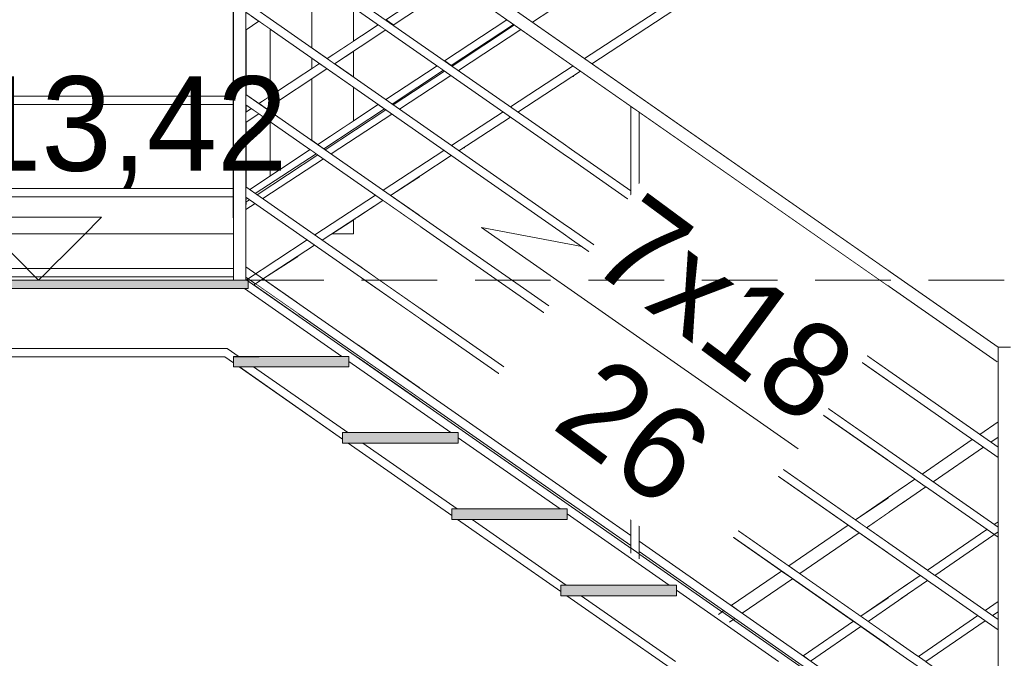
# Model space of a CAD drawing. Header units: millimetres. Extents: x 16408 to 39505, y -6861 to 26364.
# Tile 78 of 85: x 28852 to 31196, y 12517 to 14036. Entities that reach past the tile are written whole.
import ezdxf

# ---------------------------------------------------------------- set-up
doc = ezdxf.new("R2010")
doc.units = ezdxf.units.MM
doc.header["$MEASUREMENT"] = 0
doc.linetypes.add('Przerywana gęsta', pattern=[270, 180, -90])
doc.linetypes.add('Wipeout_Contour', pattern=[1000, 0, -1000])
for name, color, linetype, lineweight in [('0_Nr_pióra__1', 7, 'Continuous', 13), ('0_Nr_pióra__103', 7, 'Continuous', 5), ('0_Nr_pióra__7', 7, 'Continuous', 20), ('inw_schody zewnętrzne_Nr_pióra__103', 7, 'Continuous', 5)]:
    doc.layers.add(name, color=color, linetype=linetype, lineweight=lineweight)
doc.layers.add('inw_schody zewnętrzne', color=7, linetype='Continuous')
doc.layers.add('inw_ściany zewnętrzne_Nr_pióra__61', color=7, linetype='Continuous', lineweight=13, true_color=0x6a6a6a)
doc.styles.add('STYL_AUTOMATYCZNY_1', font='txt')

# ---------------------------------------------------------------- blocks, each defined once
blk = doc.blocks.new('Wymiary_13_4', base_point=(28896.6, 13416.4))
at = {"layer": '0_Nr_pióra__1', "color": 7, "linetype": 'Continuous', "lineweight": 13}
for p, q in [((28896.6, 13416.4), (28746.6, 13566.4)), ((28746.6, 13566.4), (29046.6, 13566.4)), ((29046.6, 13566.4), (28896.6, 13416.4))]:
    blk.add_line(p, q, dxfattribs=at)
at = {"layer": '0_Nr_pióra__1', "color": 7, "lineweight": 13, "insert": (28560.3, 13634.8), "char_height": 225, "attachment_point": 7, "style": 'STYL_AUTOMATYCZNY_1'}
blk.add_mtext('\\A1;{\\pql;\\fCentury Gothic|b0|i0|c238|p34;+13,42}', dxfattribs=at)

msp = doc.modelspace()

# ---------------------------------------------------------------- linework, layer by layer
at = {"layer": '0_Nr_pióra__103', "color": 7, "linetype": 'Continuous', "lineweight": 5}
for p, q in [((29346, 13253.8), (28472.7, 13253.8)), ((29340, 13233.8), (28472.7, 13233.8)), ((29360.4, 13219.6), (29340, 13233.8)), ((29360.4, 13235), (29360.4, 13210))]:
    msp.add_line(p, q, dxfattribs=at)

# ---------------------------------------------------------------- wipeouts: each hides what was drawn before it
at = {"color": 254, "linetype": 'Wipeout_Contour', "lineweight": 0, "ltscale": 99654.669937}
msp.add_wipeout([(30170.4, 13903.1), (30167.8, 13901.4), (30170.4, 13901.4)], dxfattribs=at)
at = {"color": 254, "linetype": 'Wipeout_Contour', "lineweight": 0, "ltscale": 98732.920555}
msp.add_wipeout([(29907.8, 13731.4), (29910.4, 13731.4), (29910.4, 13733.1)], dxfattribs=at)
at = {"color": 254, "linetype": 'Wipeout_Contour', "lineweight": 0, "ltscale": 135217.365815}
msp.add_wipeout([(31408.5, 13236.3), (30950.4, 12920.8), (30950.4, 12884.4), (31408.5, 13199.9)], dxfattribs=at)
at = {"color": 254, "linetype": 'Wipeout_Contour', "lineweight": 0, "ltscale": 193769.72143}
msp.add_wipeout([(29408.7, 13210), (29375.4, 13210), (29375.4, 13209.1), (29620.4, 13038.2), (29620.4, 13053.6), (29632.9, 13053.6)], dxfattribs=at)
at = {"color": 254, "linetype": 'Wipeout_Contour', "lineweight": 0, "ltscale": 130909.875251}
msp.add_wipeout([(29547.1, 13710.7), (29646.4, 13775.6), (29646.4, 14191), (29547.1, 14191)], dxfattribs=at).dxf.layer = 'inw_schody zewnętrzne'
at = {"color": 254, "linetype": 'Wipeout_Contour', "lineweight": 0, "ltscale": 193632.359343}
msp.add_wipeout([(28745.3, 14136.4), (28745.3, 13526.4), (29375.4, 13526.4), (29375.4, 13598.4), (29447.9, 13645.8), (29447.9, 14136.4)], dxfattribs=at).dxf.layer = 'inw_schody zewnętrzne'
at = {"color": 254, "linetype": 'Wipeout_Contour', "lineweight": 0, "ltscale": 97725.201146}
msp.add_wipeout([(29594.3, 13526.4), (29646.4, 13526.4), (29646.4, 13560.5)], dxfattribs=at).dxf.layer = 'inw_schody zewnętrzne'
at = {"color": 254, "linetype": 'Wipeout_Contour', "lineweight": 0, "ltscale": 129467.511009}
msp.add_wipeout([(29408.9, 13405.2), (29514.8, 13331.3), (29514.8, 13416.4), (29426, 13416.4)], dxfattribs=at).dxf.layer = 'inw_schody zewnętrzne'
at = {"color": 254, "linetype": 'Wipeout_Contour', "lineweight": 0, "ltscale": 130281.689327}
msp.add_wipeout([(29658.2, 13231.3), (29805.1, 13128.7), (29805.1, 13416.4), (29658.2, 13416.4)], dxfattribs=at).dxf.layer = 'inw_schody zewnętrzne'

# ---------------------------------------------------------------- next in the draw order: wipeouts: each hides what was drawn before it
at = {"color": 254, "linetype": 'Wipeout_Contour', "lineweight": 0, "ltscale": 96949.483105}
msp.add_wipeout([(29375.4, 13404.5), (29375.4, 13235), (29618.3, 13235)], dxfattribs=at)
at = {"color": 254, "linetype": 'Wipeout_Contour', "lineweight": 0, "ltscale": 162123.333126}
msp.add_wipeout([(29408.7, 13210), (29632.9, 13053.6), (29878.3, 13053.6), (29635.4, 13223.1), (29635.4, 13210)], dxfattribs=at)
at = {"color": 254, "linetype": 'Wipeout_Contour', "lineweight": 0, "ltscale": 162384.960671}
msp.add_wipeout([(29668.7, 13028.6), (29634.1, 13028.6), (29880.4, 12856.7), (29880.4, 12872.1), (29892.9, 12872.1)], dxfattribs=at)
at = {"color": 254, "linetype": 'Wipeout_Contour', "lineweight": 0, "ltscale": 130639.691716}
msp.add_wipeout([(29805.1, 13664.3), (29658.2, 13568.2), (29658.2, 13416.4), (29805.1, 13416.4)], dxfattribs=at).dxf.layer = 'inw_schody zewnętrzne'
at = {"color": 254, "linetype": 'Wipeout_Contour', "lineweight": 0, "ltscale": 127243.957909}
msp.add_wipeout([(28762.8, 13526.4), (28762.8, 13416.4), (28872.5, 13416.4), (28872.5, 13526.4)], dxfattribs=at).dxf.layer = 'inw_schody zewnętrzne'
at = {"color": 254, "linetype": 'Wipeout_Contour', "lineweight": 0, "ltscale": 97205.830699}
msp.add_wipeout([(29514.8, 13474.5), (29426, 13416.4), (29514.8, 13416.4)], dxfattribs=at).dxf.layer = 'inw_schody zewnętrzne'

# ---------------------------------------------------------------- next in the draw order: wipeouts: each hides what was drawn before it
at = {"color": 254, "linetype": 'Wipeout_Contour', "lineweight": 0, "ltscale": 97811.364155}
msp.add_wipeout([(29647.8, 13561.4), (29650.4, 13561.4), (29650.4, 13563.1)], dxfattribs=at)
at = {"color": 254, "linetype": 'Wipeout_Contour', "lineweight": 0, "ltscale": 162949.345217}
msp.add_wipeout([(29668.7, 13028.6), (29892.9, 12872.1), (30138.3, 12872.1), (29895.4, 13041.6), (29895.4, 13028.6)], dxfattribs=at)
at = {"color": 254, "linetype": 'Wipeout_Contour', "lineweight": 0, "ltscale": 163221.819938}
msp.add_wipeout([(29894.1, 12847.1), (30140.4, 12675.3), (30140.4, 12690.7), (30152.9, 12690.7), (29928.7, 12847.1)], dxfattribs=at)
at = {"color": 254, "linetype": 'Wipeout_Contour', "lineweight": 0, "ltscale": 127654.275137}
msp.add_wipeout([(28872.5, 13526.4), (28872.5, 13416.4), (28989.2, 13416.4), (28989.2, 13526.4)], dxfattribs=at).dxf.layer = 'inw_schody zewnętrzne'

# ---------------------------------------------------------------- next in the draw order: linework, layer by layer
at = {"layer": 'inw_schody zewnętrzne_Nr_pióra__103', "color": 7, "linetype": 'Continuous', "lineweight": 5}
msp.add_line((28762.8, 13526.4), (28872.5, 13526.4), dxfattribs=at)

# ---------------------------------------------------------------- next in the draw order: wipeouts: each hides what was drawn before it
at = {"color": 254, "linetype": 'Wipeout_Contour', "lineweight": 0, "ltscale": 163786.534729}
msp.add_wipeout([(30155.4, 12847.1), (29928.7, 12847.1), (30152.9, 12690.7), (30398.3, 12690.7), (30155.4, 12860.2)], dxfattribs=at)
at = {"color": 254, "linetype": 'Wipeout_Contour', "lineweight": 0, "ltscale": 164069.727269}
msp.add_wipeout([(30188.7, 12665.7), (30154.1, 12665.7), (30400.4, 12493.9), (30400.4, 12509.3), (30412.9, 12509.3)], dxfattribs=at)
at = {"color": 254, "linetype": 'Wipeout_Contour', "lineweight": 0, "ltscale": 128089.160112}
msp.add_wipeout([(28989.2, 13526.4), (28989.2, 13416.4), (29112.3, 13416.4), (29112.3, 13526.4)], dxfattribs=at).dxf.layer = 'inw_schody zewnętrzne'

# ---------------------------------------------------------------- next in the draw order: linework, layer by layer
at = {"layer": 'inw_schody zewnętrzne_Nr_pióra__103', "color": 7, "linetype": 'Continuous', "lineweight": 5}
msp.add_line((28872.5, 13526.4), (28989.2, 13526.4), dxfattribs=at)

# ---------------------------------------------------------------- next in the draw order: wipeouts: each hides what was drawn before it
at = {"color": 254, "linetype": 'Wipeout_Contour', "lineweight": 0, "ltscale": 164634.73102}
msp.add_wipeout([(30415.4, 12665.7), (30188.7, 12665.7), (30412.9, 12509.3), (30658.3, 12509.3), (30415.4, 12678.8)], dxfattribs=at)
at = {"color": 254, "linetype": 'Wipeout_Contour', "lineweight": 0, "ltscale": 128546.798592}
msp.add_wipeout([(29112.3, 13526.4), (29112.3, 13416.4), (29241.3, 13416.4), (29241.3, 13526.4)], dxfattribs=at).dxf.layer = 'inw_schody zewnętrzne'

# ---------------------------------------------------------------- next in the draw order: linework, layer by layer
at = {"layer": 'inw_schody zewnętrzne_Nr_pióra__103', "color": 7, "linetype": 'Continuous', "lineweight": 5}
msp.add_line((28989.2, 13526.4), (29112.3, 13526.4), dxfattribs=at)

# ---------------------------------------------------------------- next in the draw order: wipeouts: each hides what was drawn before it
at = {"color": 254, "linetype": 'Wipeout_Contour', "lineweight": 0, "ltscale": 161323.350585}
msp.add_wipeout([(29241.3, 13526.4), (29241.3, 13416.4), (29375.4, 13416.4), (29375.4, 13428.6), (29375.4, 13526.4)], dxfattribs=at).dxf.layer = 'inw_schody zewnętrzne'

# ---------------------------------------------------------------- next in the draw order: linework, layer by layer
at = {"layer": 'inw_schody zewnętrzne_Nr_pióra__103', "color": 7, "linetype": 'Continuous', "lineweight": 5}
msp.add_line((29112.3, 13526.4), (29241.3, 13526.4), dxfattribs=at)

# ---------------------------------------------------------------- next in the draw order: wipeouts: each hides what was drawn before it
at = {"color": 254, "linetype": 'Wipeout_Contour', "lineweight": 0, "ltscale": 656227.896414}
msp.add_wipeout([(29375.4, 13428.6), (29375.4, 13404.5), (29618.3, 13235), (29635.4, 13235), (29635.4, 13223.1), (29878.3, 13053.6), (29895.4, 13053.6), (29895.4, 13041.6), (30138.3, 12872.1), (30155.4, 12872.1), (30155.4, 12860.2), (30398.3, 12690.7), (30415.4, 12690.7), (30415.4, 12678.8), (30658.3, 12509.3), (30675.4, 12509.3), (30675.4, 12497.3), (30918.3, 12327.9), (30935.4, 12327.9), (30935.4, 12340.1)], dxfattribs=at)

# ---------------------------------------------------------------- next in the draw order: hatches: boundary and pattern name
at = {"layer": '0_Nr_pióra__1', "linetype": 'Continuous', "lineweight": 0, "true_color": 0x000000}
for points in [[(29635.4, 13210), (29635.4, 13235), (29360.4, 13235), (29360.4, 13210)], [(29895.4, 13028.6), (29895.4, 13053.6), (29620.4, 13053.6), (29620.4, 13028.6)], [(30155.4, 12847.1), (30155.4, 12872.1), (29880.4, 12872.1), (29880.4, 12847.1)], [(30415.4, 12665.7), (30415.4, 12690.7), (30140.4, 12690.7), (30140.4, 12665.7)]]:
    msp.add_hatch(color=18, dxfattribs=at).paths.add_polyline_path(points)

# ---------------------------------------------------------------- next in the draw order: linework, layer by layer
at = {"layer": '0_Nr_pióra__103', "color": 7, "linetype": 'Continuous', "lineweight": 5}
for p, q in [((29374.6, 13233.8), (29346, 13253.8)), ((29375.4, 13210), (29375.4, 13209.1)), ((29880.4, 12872.1), (29880.4, 12847.1)), ((30140.4, 12675.3), (29894.1, 12847.1)), ((30152.9, 12690.7), (29928.7, 12847.1)), ((30140.4, 12690.7), (30140.4, 12665.7))]:
    msp.add_line(p, q, dxfattribs=at)

# ---------------------------------------------------------------- next in the draw order: wipeouts: each hides what was drawn before it
at = {"color": 254, "linetype": 'Wipeout_Contour', "lineweight": 0, "ltscale": 166648.602286}
msp.add_wipeout([(29390.4, 14506.2), (29390.4, 14469.6), (30918.2, 13403.5), (30920.4, 13406.6), (30920.4, 13438.6)], dxfattribs=at)
at = {"color": 254, "linetype": 'Wipeout_Contour', "lineweight": 0, "ltscale": 132154.736796}
msp.add_wipeout([(30515.3, 12621.2), (30541.6, 12602.9), (30554.4, 12611.7), (30528.2, 12630.1)], dxfattribs=at)
at = {"color": 254, "linetype": 'Wipeout_Contour', "lineweight": 0, "ltscale": 132993.587849}
msp.add_wipeout([(30717.3, 12522.5), (30734.8, 12510.2), (30854.3, 12592.5), (30836.8, 12604.7)], dxfattribs=at)
at = {"color": 254, "linetype": 'Wipeout_Contour', "lineweight": 0, "ltscale": 134210.952427}
msp.add_wipeout([(30935.4, 12262.6), (30935.4, 12238.4), (31408.5, 12564.2), (31408.5, 12588.5)], dxfattribs=at)

# ---------------------------------------------------------------- next in the draw order: linework, layer by layer
at = {"layer": '0_Nr_pióra__103', "color": 7, "linetype": 'Continuous', "lineweight": 5}
for p, q in [((30196.4, 13943.8), (31486.7, 14787.4)), ((30213.9, 13931.6), (31470.4, 14753.1)), ((30167.8, 13901.4), (30170.4, 13901.4)), ((30170.4, 13901.4), (30170.4, 13903.1))]:
    msp.add_line(p, q, dxfattribs=at)

# ---------------------------------------------------------------- next in the draw order: wipeouts: each hides what was drawn before it
at = {"color": 254, "linetype": 'Wipeout_Contour', "lineweight": 0, "ltscale": 130218.524143}
msp.add_wipeout([(29390.4, 13448.4), (29390.4, 13424), (30145.4, 12897.2), (30145.4, 12921.6)], dxfattribs=at)
at = {"color": 254, "linetype": 'Wipeout_Contour', "lineweight": 0, "ltscale": 134574.543877}
msp.add_wipeout([(30950.4, 12468.7), (31408.5, 12784.2), (31408.5, 12808.5), (30950.4, 12493)], dxfattribs=at)
at = {"color": 254, "linetype": 'Wipeout_Contour', "lineweight": 0, "ltscale": 132552.419768}
msp.add_wipeout([(30665.2, 12724.4), (30545.8, 12642.2), (30572, 12623.8), (30691.5, 12706.1)], dxfattribs=at)
at = {"color": 254, "linetype": 'Wipeout_Contour', "lineweight": 0, "ltscale": 133495.933004}
msp.add_wipeout([(30920.4, 12662.3), (30854.4, 12616.8), (30871.9, 12604.6), (30920.4, 12638)], dxfattribs=at)

# ---------------------------------------------------------------- next in the draw order: linework, layer by layer
at = {"layer": '0_Nr_pióra__103', "color": 7, "linetype": 'Continuous', "lineweight": 5}
for p, q in [((29620.4, 13053.6), (29620.4, 13028.6)), ((29895.4, 13053.6), (29620.4, 13053.6)), ((29895.4, 13053.6), (29895.4, 13028.6)), ((30138.3, 12872.1), (29895.4, 13041.6)), ((29895.4, 13028.6), (29620.4, 13028.6)), ((29880.4, 12856.7), (29634.1, 13028.6)), ((29892.9, 12872.1), (29668.7, 13028.6)), ((30991.4, 12521.2), (31132.5, 12618.4)), ((31008.9, 12509), (31150, 12606.2))]:
    msp.add_line(p, q, dxfattribs=at)

# ---------------------------------------------------------------- next in the draw order: wipeouts: each hides what was drawn before it
at = {"color": 254, "linetype": 'Wipeout_Contour', "lineweight": 0, "ltscale": 130527.959193}
msp.add_wipeout([(29390.4, 13614), (30145.4, 13087.2), (30145.4, 13111.6), (29390.4, 13638.4)], dxfattribs=at)
at = {"color": 254, "linetype": 'Wipeout_Contour', "lineweight": 0, "ltscale": 134861.874749}
msp.add_wipeout([(30950.4, 12683), (30950.4, 12658.7), (31408.5, 12974.2), (31408.5, 12998.5)], dxfattribs=at)
at = {"color": 254, "linetype": 'Wipeout_Contour', "lineweight": 0, "ltscale": 133254.74932}
msp.add_wipeout([(30823.9, 12833.7), (30682.8, 12736.6), (30709.1, 12718.2), (30850.2, 12815.4)], dxfattribs=at)

# ---------------------------------------------------------------- next in the draw order: linework, layer by layer
at = {"layer": '0_Nr_pióra__103', "color": 7, "linetype": 'Continuous', "lineweight": 5}
for p, q in [((29635.4, 13235), (29360.4, 13235)), ((29422.2, 13233.8), (29360.4, 13233.8)), ((29635.4, 13235), (29635.4, 13210)), ((29878.3, 13053.6), (29635.4, 13223.1)), ((29635.4, 13210), (29360.4, 13210)), ((29620.4, 13038.2), (29374.1, 13210)), ((29632.9, 13053.6), (29408.7, 13210)), ((31000.1, 12955.1), (31119.6, 13037.4)), ((31026.4, 12936.8), (31145.9, 13019)), ((30950.4, 12920.8), (30982.6, 12943)), ((30950.4, 12884.4), (31008.8, 12924.7)), ((31013, 12726.1), (31154.1, 12823.3)), ((30950.4, 12683), (30995.4, 12714)), ((30950.4, 12658.7), (31013, 12701.8))]:
    msp.add_line(p, q, dxfattribs=at)

# ---------------------------------------------------------------- next in the draw order: wipeouts: each hides what was drawn before it
at = {"color": 254, "linetype": 'Wipeout_Contour', "lineweight": 0, "ltscale": 130890.850805}
msp.add_wipeout([(29390.4, 13858.4), (29390.4, 13834), (30145.4, 13307.2), (30145.4, 13331.6)], dxfattribs=at)
at = {"color": 254, "linetype": 'Wipeout_Contour', "lineweight": 0, "ltscale": 134737.424616}
msp.add_wipeout([(31180.8, 12156.8), (31210.8, 12135.9), (31210.8, 13235.9), (31180.8, 13256.8)], dxfattribs=at)
at = {"color": 254, "linetype": 'Wipeout_Contour', "lineweight": 0, "ltscale": 133829.296872}
msp.add_wipeout([(30920.4, 12900.2), (30841.5, 12845.8), (30867.7, 12827.5), (30920.4, 12863.7)], dxfattribs=at)

# ---------------------------------------------------------------- next in the draw order: linework, layer by layer
at = {"layer": '0_Nr_pióra__103', "color": 7, "linetype": 'Continuous', "lineweight": 5}
for p, q in [((29408.9, 13405.2), (29553.8, 13500)), ((31180.8, 13224.9), (31180.8, 13256.8)), ((31180.8, 13256.8), (31210.8, 13256.8)), ((31180.8, 12168.8), (31180.8, 13224.9)), ((31137.2, 13049.5), (31180.8, 13079.5)), ((31163.5, 13031.1), (31180.8, 13043.1)), ((31171.7, 12835.4), (31180.8, 12841.7)), ((31030.5, 12713.9), (31180.8, 12817.4)), ((31150.1, 12630.5), (31180.8, 12651.7)), ((31167.6, 12618.3), (31180.8, 12627.4))]:
    msp.add_line(p, q, dxfattribs=at)

# ---------------------------------------------------------------- next in the draw order: wipeouts: each hides what was drawn before it
at = {"color": 254, "linetype": 'Wipeout_Contour', "lineweight": 0, "ltscale": 131258.638179}
msp.add_wipeout([(29390.4, 14078.4), (29390.4, 14054), (30145.4, 13527.2), (30145.4, 13551.6)], dxfattribs=at)
at = {"color": 254, "linetype": 'Wipeout_Contour', "lineweight": 0, "ltscale": 132217.097114}
msp.add_wipeout([(30165.4, 12883.2), (30920.4, 12356.4), (30920.4, 12380.8), (30165.4, 12907.6)], dxfattribs=at)

# ---------------------------------------------------------------- next in the draw order: linework, layer by layer
at = {"layer": '0_Nr_pióra__103', "color": 7, "linetype": 'Continuous', "lineweight": 5}
for p, q in [((29571.8, 13511.8), (29716.6, 13606.4)), ((29647.8, 13561.4), (29650.4, 13561.4)), ((29650.4, 13561.4), (29650.4, 13563.1))]:
    msp.add_line(p, q, dxfattribs=at)
at = {"layer": 'inw_schody zewnętrzne_Nr_pióra__103', "color": 7, "linetype": 'Continuous', "lineweight": 5}
for p in [(29646.4, 13560.5), (29594.3, 13526.4)]:
    msp.add_line(p, (29646.4, 13526.4), dxfattribs=at)

# ---------------------------------------------------------------- next in the draw order: wipeouts: each hides what was drawn before it
at = {"color": 254, "linetype": 'Wipeout_Contour', "lineweight": 0, "ltscale": 131580.181052}
msp.add_wipeout([(29390.4, 14244), (30145.4, 13717.2), (30145.4, 13741.6), (29390.4, 14268.4)], dxfattribs=at)
at = {"color": 254, "linetype": 'Wipeout_Contour', "lineweight": 0, "ltscale": 132509.460602}
msp.add_wipeout([(30165.4, 13097.6), (30165.4, 13073.2), (30920.4, 12546.4), (30920.4, 12570.8)], dxfattribs=at)

# ---------------------------------------------------------------- next in the draw order: linework, layer by layer
at = {"layer": '0_Nr_pióra__103', "color": 7, "linetype": 'Continuous', "lineweight": 5}
for p, q in [((30072.3, 14030.4), (31436.6, 14922.4)), ((30037.9, 13816.5), (30186.8, 13913.9)), ((29879.9, 13736.8), (30002.4, 13816.9)), ((29897.4, 13724.6), (30019.9, 13804.7)), ((29734.6, 13618.2), (29879.3, 13712.8)), ((29907.8, 13731.4), (29910.4, 13731.4)), ((29910.4, 13731.4), (29910.4, 13733.1)), ((30545.8, 12642.2), (30665.2, 12724.4)), ((30572, 12623.8), (30691.5, 12706.1)), ((30415.4, 12690.7), (30140.4, 12690.7)), ((30415.4, 12690.7), (30415.4, 12665.7)), ((30854.4, 12616.8), (30968.7, 12695.6)), ((30415.4, 12665.7), (30140.4, 12665.7)), ((30400.4, 12493.9), (30154.1, 12665.7)), ((30412.9, 12509.3), (30188.7, 12665.7)), ((30658.3, 12509.3), (30415.4, 12678.8)), ((30871.9, 12604.6), (30964.2, 12668.2)), ((30515.3, 12621.2), (30528.2, 12630.1)), ((30541.6, 12602.9), (30554.4, 12611.7)), ((30717.3, 12522.5), (30836.8, 12604.7)), ((30734.8, 12510.2), (30854.3, 12592.5))]:
    msp.add_line(p, q, dxfattribs=at)
at = {"layer": 'inw_schody zewnętrzne_Nr_pióra__103', "color": 7, "linetype": 'Continuous', "lineweight": 5}
msp.add_line((29547.1, 13969), (29547.1, 14115.8), dxfattribs=at)

# ---------------------------------------------------------------- next in the draw order: wipeouts: each hides what was drawn before it
at = {"color": 254, "linetype": 'Wipeout_Contour', "lineweight": 0, "ltscale": 130121.644267}
msp.add_wipeout([(29390.4, 14506.2), (29360.4, 14527.1), (29360.4, 13427.1), (29390.4, 13406.2)], dxfattribs=at)
at = {"color": 254, "linetype": 'Wipeout_Contour', "lineweight": 0, "ltscale": 132218.746533}
msp.add_wipeout([(30029.3, 14023.8), (29881, 13926), (29881.2, 13925.9), (30029.4, 14023.7)], dxfattribs=at)
at = {"color": 254, "linetype": 'Wipeout_Contour', "lineweight": 0, "ltscale": 131493.072982}
msp.add_wipeout([(29863.1, 13914.2), (29741.1, 13833.7), (29741.2, 13833.6), (29863.2, 13914.1)], dxfattribs=at)
at = {"color": 254, "linetype": 'Wipeout_Contour', "lineweight": 0, "ltscale": 130777.290958}
msp.add_wipeout([(29723.1, 13821.8), (29579, 13726.8), (29579.1, 13726.7), (29723.2, 13821.8)], dxfattribs=at)
at = {"color": 254, "linetype": 'Wipeout_Contour', "lineweight": 0, "ltscale": 130009.228856}
msp.add_wipeout([(29416.9, 13619.9), (29417, 13619.8), (29561.2, 13714.8), (29561, 13714.9)], dxfattribs=at)
at = {"color": 254, "linetype": 'Wipeout_Contour', "lineweight": 0, "ltscale": 132852.613922}
msp.add_wipeout([(30165.4, 13317.6), (30165.4, 13293.2), (30920.4, 12766.4), (30920.4, 12790.8)], dxfattribs=at)

# ---------------------------------------------------------------- next in the draw order: linework, layer by layer
at = {"layer": '0_Nr_pióra__103', "color": 7, "linetype": 'Continuous', "lineweight": 5}
for p, q in [((29391.4, 13417.4), (29536.3, 13512.2)), ((30145.4, 12921.6), (29390.4, 13448.4)), ((30145.4, 12897.2), (29390.4, 13424)), ((29375.4, 13396.4), (28472.7, 13396.4)), ((29618.3, 13235), (29386.9, 13396.4)), ((30165.4, 12907.6), (30145.4, 12921.6)), ((30841.5, 12845.8), (30955.7, 12924.5)), ((30165.4, 12883.2), (30145.4, 12897.2)), ((30155.4, 12872.1), (29880.4, 12872.1)), ((30155.4, 12872.1), (30155.4, 12847.1)), ((30867.7, 12827.5), (30959.3, 12890.6)), ((30155.4, 12847.1), (29880.4, 12847.1)), ((30682.8, 12736.6), (30823.9, 12833.7)), ((30709.1, 12718.2), (30850.2, 12815.4))]:
    msp.add_line(p, q, dxfattribs=at)
at = {"layer": 'inw_schody zewnętrzne_Nr_pióra__103', "color": 7, "linetype": 'Continuous', "lineweight": 5}
msp.add_line((29241.3, 13526.4), (29360.4, 13526.4), dxfattribs=at)

# ---------------------------------------------------------------- next in the draw order: wipeouts: each hides what was drawn before it
at = {"color": 254, "linetype": 'Wipeout_Contour', "lineweight": 0, "ltscale": 130312.388665}
msp.add_wipeout([(29390.4, 14036.4), (29390.4, 14012.4), (29421, 14032.6), (29403.4, 14044.9)], dxfattribs=at)
at = {"color": 254, "linetype": 'Wipeout_Contour', "lineweight": 0, "ltscale": 162402.146322}
msp.add_wipeout([(29390.4, 13792.4), (29390.4, 13792.4), (29390.8, 13792.5), (29421.2, 13812.5), (29421, 13812.6)], dxfattribs=at)
at = {"color": 254, "linetype": 'Wipeout_Contour', "lineweight": 0, "ltscale": 161948.412224}
msp.add_wipeout([(29390.4, 13602.4), (29390.4, 13602.4), (29390.8, 13602.5), (29399.1, 13607.9), (29398.9, 13608)], dxfattribs=at)
at = {"color": 254, "linetype": 'Wipeout_Contour', "lineweight": 0, "ltscale": 97026.384286}
msp.add_wipeout([(29360.1, 13564.4), (29360.4, 13564.5), (29360.4, 13564.6)], dxfattribs=at)
at = {"color": 254, "linetype": 'Wipeout_Contour', "lineweight": 0, "ltscale": 133200.696278}
msp.add_wipeout([(30165.4, 13537.6), (30165.4, 13513.2), (30920.4, 12986.4), (30920.4, 13010.8)], dxfattribs=at)
at = {"color": 254, "linetype": 'Wipeout_Contour', "lineweight": 0, "ltscale": 127871.707991}
msp.add_wipeout([(28649.5, 13424.5), (29365.7, 13424.5), (29365.7, 13444.5), (28649.5, 13444.5)], dxfattribs=at)

# ---------------------------------------------------------------- next in the draw order: hatches: boundary and pattern name
at = {"layer": '0_Nr_pióra__1', "linetype": 'Continuous', "lineweight": 0, "true_color": 0x000000}
msp.add_hatch(color=18, dxfattribs=at).paths.add_polyline_path([(29395.7, 13396.4), (29395.7, 13416.4), (28472.7, 13416.4), (28472.7, 13396.4)])

# ---------------------------------------------------------------- next in the draw order: linework, layer by layer
at = {"layer": '0_Nr_pióra__1', "color": 7, "linetype": 'Continuous', "lineweight": 13, "flags": 128}
msp.add_lwpolyline([(29395.7, 13396.4), (29395.7, 13416.4), (28472.7, 13416.4), (28472.7, 13396.4)], close=True, dxfattribs=at)
at = {"layer": '0_Nr_pióra__103', "color": 7, "linetype": 'Continuous', "lineweight": 5}
for p, q in [((29360.4, 13444.5), (28649.5, 13444.5)), ((29375.4, 13416.4), (28472.7, 13416.4)), ((29360.4, 13424.5), (28649.5, 13424.5)), ((29375.4, 13416.7), (29375.4, 13416.4)), ((30165.4, 13097.6), (30145.4, 13111.6)), ((30165.4, 13073.2), (30145.4, 13087.2))]:
    msp.add_line(p, q, dxfattribs=at)

# ---------------------------------------------------------------- next in the draw order: wipeouts: each hides what was drawn before it
at = {"color": 254, "linetype": 'Wipeout_Contour', "lineweight": 0, "ltscale": 130167.367943}
msp.add_wipeout([(29360.1, 14490.8), (29360.1, 13564.4), (29360.4, 13564.6), (29360.4, 14490.6)], dxfattribs=at)
at = {"color": 254, "linetype": 'Wipeout_Contour', "lineweight": 0, "ltscale": 162668.459721}
msp.add_wipeout([(29390.8, 14012.5), (29390.4, 14012.4), (29390.4, 13858.4), (29390.9, 13858), (29390.9, 14012.6)], dxfattribs=at)
at = {"color": 254, "linetype": 'Wipeout_Contour', "lineweight": 0, "ltscale": 129935.792245}
msp.add_wipeout([(29403.4, 13824.9), (29390.4, 13816.4), (29390.4, 13792.4), (29421, 13812.6)], dxfattribs=at)
at = {"color": 254, "linetype": 'Wipeout_Contour', "lineweight": 0, "ltscale": 133505.249907}
msp.add_wipeout([(30165.4, 13727.6), (30165.4, 13703.2), (30920.4, 13176.4), (30920.4, 13200.8)], dxfattribs=at)
at = {"color": 254, "linetype": 'Wipeout_Contour', "lineweight": 0, "ltscale": 97171.917492}
msp.add_wipeout([(29398.9, 13608), (29390.4, 13614), (29390.4, 13602.4)], dxfattribs=at)

# ---------------------------------------------------------------- next in the draw order: linework, layer by layer
at = {"layer": '0_Nr_pióra__103', "color": 7, "linetype": 'Continuous', "lineweight": 5}
for p, q in [((29390.8, 14012.5), (29421.2, 14032.5)), ((29390.9, 13858), (29390.9, 14012.6)), ((30165.4, 13727.6), (30145.4, 13741.6)), ((30165.4, 13703.2), (30145.4, 13717.2)), ((29360.1, 13564.4), (29360.4, 13564.6)), ((29360.4, 13564.5), (29360.1, 13564.4)), ((30165.4, 13537.6), (30145.4, 13551.6)), ((30165.4, 13513.2), (30145.4, 13527.2)), ((30165.4, 13317.6), (30145.4, 13331.6)), ((30165.4, 13293.2), (30145.4, 13307.2))]:
    msp.add_line(p, q, dxfattribs=at)

# ---------------------------------------------------------------- next in the draw order: wipeouts: each hides what was drawn before it
at = {"color": 254, "linetype": 'Wipeout_Contour', "lineweight": 0, "ltscale": 128569.599652}
msp.add_wipeout([(28649.5, 13834.5), (29365.7, 13834.5), (29365.7, 13854.5), (28649.5, 13854.5)], dxfattribs=at)
at = {"color": 254, "linetype": 'Wipeout_Contour', "lineweight": 0, "ltscale": 129919.773845}
msp.add_wipeout([(29390.4, 13816.4), (29390.9, 13816.7), (29390.9, 13833.6), (29390.4, 13834)], dxfattribs=at)
at = {"color": 254, "linetype": 'Wipeout_Contour', "lineweight": 0, "ltscale": 132423.26227}
msp.add_wipeout([(30326.5, 13816.4), (30306.5, 13830.4), (30306.5, 12766.9), (30326.5, 12753)], dxfattribs=at)
at = {"color": 254, "linetype": 'Wipeout_Contour', "lineweight": 0, "ltscale": 129987.397478}
msp.add_wipeout([(29399.3, 13632.2), (29416.9, 13619.9), (29561, 13714.9), (29543.4, 13727.3)], dxfattribs=at)
at = {"color": 254, "linetype": 'Wipeout_Contour', "lineweight": 0, "ltscale": 128192.984955}
msp.add_wipeout([(28649.5, 13614.5), (29365.7, 13614.5), (29365.7, 13634.5), (28649.5, 13634.5)], dxfattribs=at)
at = {"color": 254, "linetype": 'Wipeout_Contour', "lineweight": 0, "ltscale": 161923.904697}
msp.add_wipeout([(29390.4, 13602.4), (29390.4, 13596.2), (29390.9, 13596.6), (29390.9, 13602.6), (29390.8, 13602.5)], dxfattribs=at)

# ---------------------------------------------------------------- next in the draw order: linework, layer by layer
at = {"layer": '0_Nr_pióra__103', "color": 7, "linetype": 'Continuous', "lineweight": 5}
for p, q in [((29360.4, 13416.4), (29360.4, 14490.6)), ((29360.1, 13564.4), (29360.1, 14474.5)), ((29360.4, 13854.5), (28649.5, 13854.5)), ((29360.4, 13834.5), (28649.5, 13834.5)), ((29390.9, 13816.7), (29390.9, 13833.6)), ((30306.5, 13629.1), (30306.5, 13830.4)), ((29390.4, 13816.4), (29403.4, 13824.9)), ((30326.5, 13615.2), (30326.5, 13816.4)), ((29417, 13619.8), (29561.2, 13714.8)), ((30306.5, 13629.1), (30165.4, 13727.6)), ((29430.2, 13610.6), (29575, 13705.2)), ((30306.5, 13604.8), (30165.4, 13703.2)), ((29360.4, 13634.5), (28649.5, 13634.5)), ((30306.5, 13604.8), (30306.5, 13629.1)), ((29360.4, 13614.5), (28649.5, 13614.5)), ((30145.4, 13087.2), (29390.4, 13614)), ((29390.4, 13608.2), (29394.7, 13611)), ((29390.4, 13584.5), (29412.2, 13598.8)), ((29390.8, 13602.5), (29399.1, 13607.9)), ((29390.9, 13596.6), (29390.9, 13602.6)), ((29554.3, 13524), (29699.1, 13618.6)), ((30306.5, 13439.1), (30306.5, 13604.8)), ((31180.8, 13019), (30326.5, 13615.2)), ((30326.5, 13590.8), (30326.5, 13615.2)), ((31180.8, 12994.7), (30326.5, 13590.8)), ((30326.5, 13425.2), (30326.5, 13590.8)), ((30306.5, 13439.1), (30165.4, 13537.6)), ((30306.5, 13414.8), (30165.4, 13513.2)), ((30306.5, 13414.8), (30306.5, 13439.1)), ((31210.8, 12147.9), (29390.4, 13418.2)), ((30306.5, 13219.1), (30306.5, 13414.8)), ((31180.8, 12829), (30326.5, 13425.2)), ((30326.5, 13400.8), (30326.5, 13425.2)), ((31180.8, 12804.7), (30326.5, 13400.8)), ((30326.5, 13205.2), (30326.5, 13400.8)), ((30306.5, 13219.1), (30165.4, 13317.6)), ((30306.5, 13194.8), (30165.4, 13293.2)), ((30306.5, 13194.8), (30306.5, 13219.1)), ((31180.8, 12609), (30326.5, 13205.2)), ((30326.5, 13180.8), (30326.5, 13205.2)), ((30306.5, 12999.1), (30306.5, 13194.8)), ((31180.8, 12584.7), (30326.5, 13180.8)), ((30326.5, 12985.2), (30326.5, 13180.8)), ((30306.5, 12999.1), (30165.4, 13097.6)), ((30306.5, 12974.8), (30165.4, 13073.2)), ((30306.5, 12974.8), (30306.5, 12999.1)), ((30306.5, 12809.1), (30306.5, 12974.8)), ((31180.8, 12389), (30326.5, 12985.2)), ((30326.5, 12960.8), (30326.5, 12985.2)), ((31180.8, 12364.7), (30326.5, 12960.8)), ((30326.5, 12795.2), (30326.5, 12960.8)), ((30306.5, 12809.1), (30165.4, 12907.6)), ((30306.5, 12784.8), (30165.4, 12883.2)), ((30398.3, 12690.7), (30155.4, 12860.2)), ((30306.5, 12784.8), (30306.5, 12809.1)), ((30306.5, 12766.9), (30306.5, 12784.8)), ((31180.8, 12199), (30326.5, 12795.2)), ((30326.5, 12770.8), (30326.5, 12795.2)), ((31180.8, 12174.7), (30326.5, 12770.8)), ((30326.5, 12753), (30326.5, 12770.8))]:
    msp.add_line(p, q, dxfattribs=at)
at = {"layer": 'inw_schody zewnętrzne_Nr_pióra__103', "color": 7, "linetype": 'Continuous', "lineweight": 5}
msp.add_line((29447.9, 13793.9), (29447.9, 13664.3), dxfattribs=at)

# ---------------------------------------------------------------- next in the draw order: wipeouts: each hides what was drawn before it
at = {"color": 254, "linetype": 'Wipeout_Contour', "lineweight": 0, "ltscale": 130755.492617}
msp.add_wipeout([(29561.3, 13739.1), (29579, 13726.8), (29723.1, 13821.8), (29705.4, 13834.2)], dxfattribs=at)
at = {"color": 254, "linetype": 'Wipeout_Contour', "lineweight": 0, "ltscale": 162199.811788}
msp.add_wipeout([(29390.4, 13792.4), (29390.4, 13638.4), (29390.9, 13638), (29390.9, 13792.6), (29390.8, 13792.5)], dxfattribs=at)

# ---------------------------------------------------------------- next in the draw order: linework, layer by layer
at = {"layer": '0_Nr_pióra__103', "color": 7, "linetype": 'Continuous', "lineweight": 5}
for p, q in [((29390.4, 13416.4), (29390.4, 14469.6)), ((29390.8, 13792.5), (29421.2, 13812.5)), ((29593, 13717), (29737.7, 13811.6)), ((29390.9, 13638), (29390.9, 13792.6)), ((29399.3, 13632.2), (29543.4, 13727.3)), ((29412.7, 13622.8), (29557.5, 13717.4)), ((29717.1, 13630.4), (29861.8, 13725)), ((30145.4, 13111.6), (29390.4, 13638.4))]:
    msp.add_line(p, q, dxfattribs=at)
at = {"layer": 'inw_schody zewnętrzne_Nr_pióra__103', "color": 7, "linetype": 'Continuous', "lineweight": 5}
msp.add_line((29646.4, 13875.4), (29646.4, 13795.2), dxfattribs=at)

# ---------------------------------------------------------------- next in the draw order: wipeouts: each hides what was drawn before it
at = {"color": 254, "linetype": 'Wipeout_Contour', "lineweight": 0, "ltscale": 131471.305092}
msp.add_wipeout([(29723.4, 13846), (29741.1, 13833.7), (29863.1, 13914.2), (29845.4, 13926.5)], dxfattribs=at)
at = {"color": 254, "linetype": 'Wipeout_Contour', "lineweight": 0, "ltscale": 130435.447222}
msp.add_wipeout([(29583.1, 13919.5), (29439, 13824.5), (29439.1, 13824.4), (29583.3, 13919.4)], dxfattribs=at)

# ---------------------------------------------------------------- next in the draw order: linework, layer by layer
at = {"layer": '0_Nr_pióra__103', "color": 7, "linetype": 'Continuous', "lineweight": 5}
for p, q in [((29741.2, 13833.6), (29863.2, 13914.1)), ((29755.8, 13823.4), (29878.3, 13903.5))]:
    msp.add_line(p, q, dxfattribs=at)

# ---------------------------------------------------------------- next in the draw order: wipeouts: each hides what was drawn before it
at = {"color": 254, "linetype": 'Wipeout_Contour', "lineweight": 0, "ltscale": 132197.009176}
msp.add_wipeout([(29863.4, 13938.3), (29881, 13926), (30029.3, 14023.8), (30011.6, 14036.1)], dxfattribs=at)
at = {"color": 254, "linetype": 'Wipeout_Contour', "lineweight": 0, "ltscale": 131151.703089}
msp.add_wipeout([(29723.1, 14011.8), (29601.1, 13931.4), (29601.2, 13931.3), (29723.2, 14011.8)], dxfattribs=at)
at = {"color": 254, "linetype": 'Wipeout_Contour', "lineweight": 0, "ltscale": 130413.818872}
msp.add_wipeout([(29421.4, 13836.8), (29439, 13824.5), (29583.1, 13919.5), (29565.5, 13931.8)], dxfattribs=at)

# ---------------------------------------------------------------- next in the draw order: linework, layer by layer
at = {"layer": '0_Nr_pióra__103', "color": 7, "linetype": 'Continuous', "lineweight": 5}
for p, q in [((29421.4, 13836.8), (29565.5, 13931.8)), ((30020.4, 13828.7), (30169.3, 13926.1)), ((29439.1, 13824.4), (29583.3, 13919.4)), ((29738.3, 13835.6), (29860.8, 13915.8)), ((30145.4, 13331.6), (29390.4, 13858.4)), ((30145.4, 13307.2), (29390.4, 13834)), ((29561.3, 13739.1), (29705.4, 13834.2)), ((29575.5, 13729.2), (29720.2, 13823.9)), ((29579.1, 13726.7), (29723.2, 13821.8))]:
    msp.add_line(p, q, dxfattribs=at)
at = {"layer": 'inw_schody zewnętrzne_Nr_pióra__103', "color": 7, "linetype": 'Continuous', "lineweight": 5}
for p, q in [((29447.9, 14013.9), (29447.9, 13854.3)), ((29547.1, 13919.7), (29547.1, 13944.7)), ((29547.1, 13749), (29547.1, 13895.8)), ((29447.9, 13830.3), (29447.9, 13818.3))]:
    msp.add_line(p, q, dxfattribs=at)

# ---------------------------------------------------------------- next in the draw order: block references
at = {"color": 7, "linetype": 'Continuous', "lineweight": 13}
msp.add_blockref('Wymiary_13_4', (28896.6, 13416.4), dxfattribs=at)

# ---------------------------------------------------------------- next in the draw order: wipeouts: each hides what was drawn before it
at = {"color": 254, "linetype": 'Wipeout_Contour', "lineweight": 0, "ltscale": 131877.851628}
msp.add_wipeout([(29889.3, 14121.5), (29741.1, 14023.7), (29741.2, 14023.6), (29889.4, 14121.4)], dxfattribs=at)
at = {"color": 254, "linetype": 'Wipeout_Contour', "lineweight": 0, "ltscale": 131130.104462}
msp.add_wipeout([(29583.4, 13943.7), (29601.1, 13931.4), (29723.1, 14011.8), (29705.4, 14024.2)], dxfattribs=at)

# ---------------------------------------------------------------- next in the draw order: linework, layer by layer
at = {"layer": '0_Nr_pióra__103', "color": 7, "linetype": 'Continuous', "lineweight": 5}
for p, q in [((29583.4, 13943.7), (29705.4, 14024.2)), ((29601.2, 13931.3), (29723.2, 14011.8)), ((29723.4, 13846), (29845.4, 13926.5))]:
    msp.add_line(p, q, dxfattribs=at)
at = {"layer": 'inw_schody zewnętrzne_Nr_pióra__103', "color": 7, "linetype": 'Continuous', "lineweight": 5}
for p, q in [((29646.4, 14065.4), (29646.4, 13985.2)), ((29646.4, 13961.2), (29646.4, 13899.8))]:
    msp.add_line(p, q, dxfattribs=at)

# ---------------------------------------------------------------- next in the draw order: wipeouts: each hides what was drawn before it
at = {"color": 254, "linetype": 'Wipeout_Contour', "lineweight": 0, "ltscale": 131856.282802}
msp.add_wipeout([(29723.4, 14036), (29741.1, 14023.7), (29889.3, 14121.5), (29871.6, 14133.8)], dxfattribs=at)

# ---------------------------------------------------------------- next in the draw order: linework, layer by layer
at = {"layer": '0_Nr_pióra__103', "color": 7, "linetype": 'Continuous', "lineweight": 5}
for p, q in [((31180.8, 13256.8), (29390.4, 14506.2)), ((31178.6, 13221.8), (29390.4, 14469.6)), ((30145.4, 13741.6), (29390.4, 14268.4)), ((30145.4, 13717.2), (29390.4, 14244)), ((29723.4, 14036), (29871.6, 14133.8)), ((29741.2, 14023.6), (29889.4, 14121.4)), ((30145.4, 13551.6), (29390.4, 14078.4)), ((30145.4, 13527.2), (29390.4, 14054)), ((29863.4, 13938.3), (30011.6, 14036.1)), ((29878.8, 13927.6), (30027.7, 14024.9)), ((29881.2, 13925.9), (30029.4, 14023.7)), ((29896.3, 13915.3), (30045.2, 14012.7))]:
    msp.add_line(p, q, dxfattribs=at)

# ---------------------------------------------------------------- next in the draw order: wipeouts: each hides what was drawn before it
at = {"color": 7, "linetype": 'Wipeout_Contour', "lineweight": 20, "ltscale": 132688.681267}
msp.add_wipeout([(30369, 13703.6), (30915.9, 13300), (30484.4, 12715.3), (29937.5, 13119)], dxfattribs=at).dxf.layer = '0_Nr_pióra__7'

# ---------------------------------------------------------------- next in the draw order: linework, layer by layer
at = {"layer": '0_Nr_pióra__1', "color": 7, "linetype": 'Continuous', "lineweight": 13}
for p, q in [((30705.3, 13015.1), (29951, 13541.4)), ((29951, 13541.4), (30190.2, 13496.5))]:
    msp.add_line(p, q, dxfattribs=at)
at = {"layer": 'inw_ściany zewnętrzne_Nr_pióra__61', "color": 251, "linetype": 'Przerywana gęsta', "lineweight": 13, "true_color": 0x6a6a6a, "flags": 128}
msp.add_lwpolyline([(29395.7, 13416.4), (38941.5, 13416.4)], dxfattribs=at)

# ---------------------------------------------------------------- next in the draw order: texts
at = {"layer": '0_Nr_pióra__7', "color": 7, "linetype": 'Continuous', "lineweight": 20, "insert": (30246.6, 12965.6), "char_height": 225, "attachment_point": 8, "rotation": 323.5678, "line_spacing_factor": 0.963147, "style": 'STYL_AUTOMATYCZNY_1'}
msp.add_mtext('\\A1;{\\pqc;\\fCentury Gothic|b0|i0|c238|p34;7\\fCentury Gothic|b0|i0|c238|p34;x1\\fCentury Gothic|b0|i0|c238|p34;8\\P\\pqc;\\fCentury Gothic|b0|i0|c238|p34;2\\fCentury Gothic|b0|i0|c238|p34;6}', dxfattribs=at)

doc.saveas('drawing.dxf')
